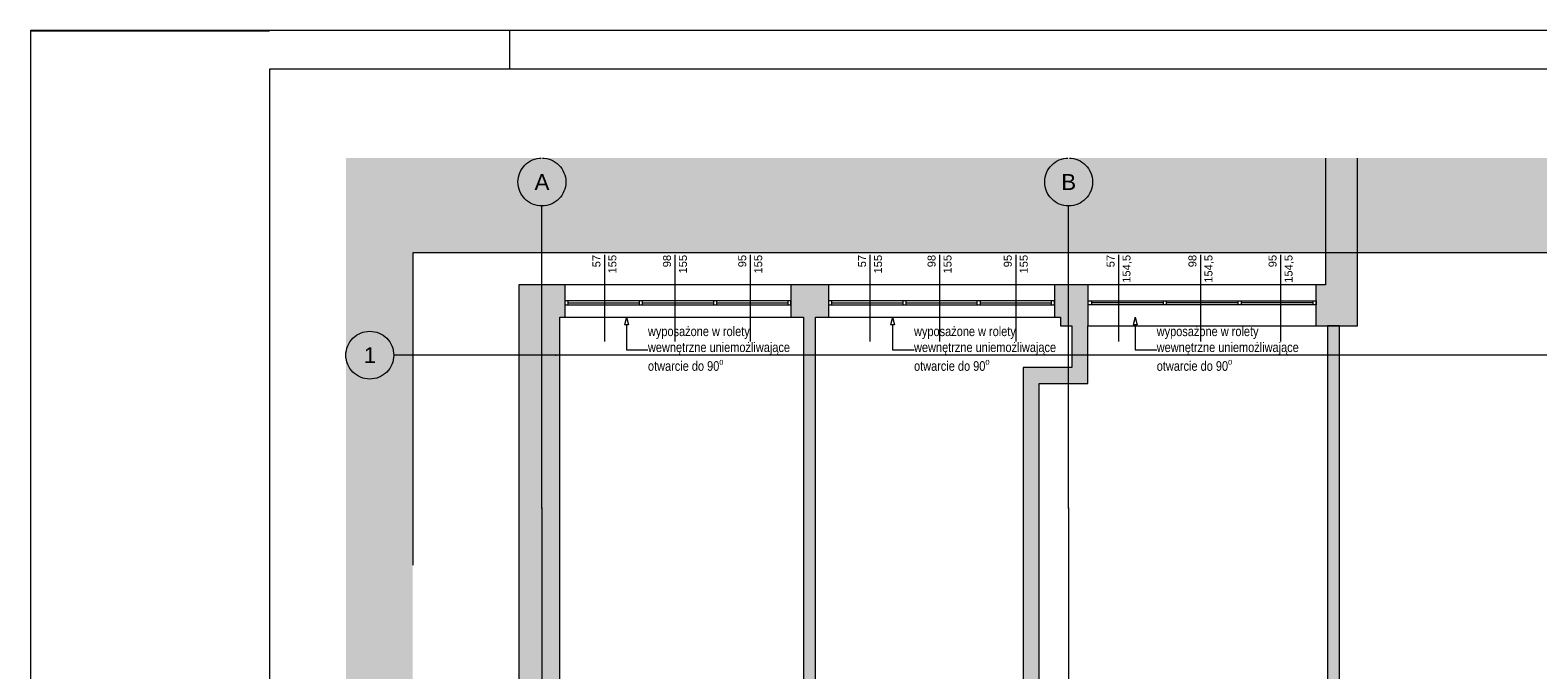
# Paper-space layout 'A-09 INWENTARYZACJA - PIĘTRO 6' of a CAD drawing. Header units: millimetres. Extents: x 0 to 420, y 0 to 297.
# Tile 4 of 8: x 0 to 189, y 217 to 297. Entities that reach past the tile are written whole.
import ezdxf
from ezdxf.xclip import XClip

# ---------------------------------------------------------------- set-up
doc = ezdxf.new("R2010")
doc.units = ezdxf.units.MM
doc.header["$MEASUREMENT"] = 0
doc.header["$XCLIPFRAME"] = 0
doc.linetypes.add('DASHDOTX2', pattern=[1000, 500, -250, 0, -250])
doc.linetypes.add('PRZERYWANA_DU_A', pattern=[550, 350, -200])
for name, color, linetype, lineweight in [('0_Nr_pióra__2', 8, 'Continuous', 13), ('A_Arkusz_Nr_pióra__1', 7, 'Continuous', 20), ('A_stolarka_Nr_pióra__3', 252, 'Continuous', 13), ('A_ściany_Nr_pióra__1', 7, 'Continuous', 20)]:
    doc.layers.add(name, color=color, linetype=linetype, lineweight=lineweight)
for name, color, linetype, lineweight, true_color in [('A_Arkusz_Nr_pióra__237', 7, 'Continuous', 5, 0x343434), ('A_opis_Nr_pióra__255', 7, 'Continuous', 15, 0x242424), ('A_opis_Nr_pióra__8', 7, 'Continuous', 13, 0x4c4c4c), ('A_osie_Nr_pióra__16', 7, 'Continuous', 5, 0x0f0f0f), ('A_osie_Nr_pióra__76', 7, 'Continuous', 5, 0x2d2d2d), ('A_ściany_Nr_pióra__19', 7, 'Continuous', 5, 0x191919), ('Okna Archicada_Nr_pióra__19', 7, 'Continuous', 5, 0x191919)]:
    doc.layers.add(name, color=color, linetype=linetype, lineweight=lineweight, true_color=true_color)
doc.layers.add('A_podrys', color=7, linetype='Continuous')
doc.layers.add('A_ściany', color=7, linetype='Continuous')
doc.styles.add('STYL_AUTOMATYCZNY_1', font='arial.ttf')
doc.styles.add('STYL_AUTOMATYCZNY_2', font='ARIALN.TTF')

# ---------------------------------------------------------------- blocks, each defined once
blk = doc.blocks.new('Rysunek_1_1', base_point=(-1579.28, -273.83))
at = {"linetype": 'Continuous', "lineweight": 0, "true_color": 0x484848}
blk.add_hatch(color=251, dxfattribs=at).paths.add_polyline_path([(39.46, 110.25), (47.85, 110.25), (47.85, 269.06), (204.91, 269.06), (204.91, 200.25), (289.91, 200.25), (289.91, 280.96), (39.46, 280.96)])
at = {"layer": 'A_ściany', "linetype": 'Continuous', "lineweight": 0, "true_color": 0x000000}
for points in [[(166.21, 280.96), (162.21, 280.96), (162.21, 265.06), (166.21, 259.94)], [(61.14, 265.06), (61.14, 194.96), (66.28, 194.96), (66.28, 261.01)], [(66.89, 261.01), (66.89, 265.06), (61.14, 265.06), (66.28, 261.01)], [(99.92, 261.01), (99.92, 265.06), (95.22, 265.06), (95.22, 261.01)], [(129.01, 261.01), (129.01, 265.06), (128.25, 265.06), (128.25, 261.01)], [(129.01, 265.06), (129.01, 259.94), (132.47, 259.94), (132.47, 265.06)], [(161.03, 265.06), (161.03, 259.94), (166.21, 259.94), (162.21, 265.06)], [(98.32, 203.86), (98.32, 261.01), (96.82, 261.01), (96.82, 203.86)], [(130.44, 259.94), (130.44, 254.69), (132.44, 252.7), (132.44, 259.94)], [(163.97, 210.31), (163.97, 259.94), (162.47, 259.94), (162.47, 210.31)], [(130.44, 254.69), (124.32, 254.69), (126.32, 252.7), (132.44, 252.7)], [(124.32, 254.69), (124.32, 203.86), (126.32, 203.86), (126.32, 252.7)]]:
    blk.add_hatch(color=18, dxfattribs=at).paths.add_polyline_path(points)
at = {"layer": '0_Nr_pióra__2', "color": 8, "linetype": 'PRZERYWANA_DU_A', "lineweight": 13, "flags": 128}
blk.add_lwpolyline([(289.91, 200.25), (204.91, 200.25), (204.91, 269.06), (47.85, 269.06), (47.85, 110.25)], dxfattribs=at)
at = {"layer": 'A_opis_Nr_pióra__255', "color": 250, "linetype": 'Continuous', "lineweight": 15, "true_color": 0x242424}
for p, q in [((74.61, 261.01), (74.36, 260.07)), ((74.61, 261.01), (74.86, 260.07)), ((107.95, 261.01), (107.7, 260.07)), ((107.95, 261.01), (108.2, 260.07)), ((138.36, 261.01), (138.11, 260.07)), ((138.36, 261.01), (138.61, 260.07)), ((74.86, 260.07), (74.36, 260.07)), ((74.61, 260.07), (74.61, 256.91)), ((108.2, 260.07), (107.7, 260.07)), ((107.95, 260.07), (107.95, 256.91)), ((138.61, 260.07), (138.11, 260.07)), ((138.36, 260.07), (138.36, 256.91)), ((74.61, 256.91), (77.31, 256.91)), ((107.95, 256.91), (110.65, 256.91)), ((138.36, 256.91), (141.06, 256.91))]:
    blk.add_line(p, q, dxfattribs=at)
at = {"layer": 'A_osie_Nr_pióra__16', "color": 250, "linetype": 'DASHDOTX2', "lineweight": 5, "true_color": 0x0f0f0f}
for p, q in [((64.02, 237.07), (64.02, 274.96)), ((130.02, 237.07), (130.02, 274.96)), ((65.71, 256.25), (45.46, 256.25)), ((289.91, 256.25), (65.71, 256.25)), ((65.71, 256.25), (65.71, 256.25)), ((64.02, 237.07), (64.02, 110.25)), ((130.02, 237.07), (130.02, 110.25))]:
    blk.add_line(p, q, dxfattribs=at)
for p in [(65.71, 256.25), (64.02, 237.07), (64.02, 237.07), (130.02, 237.07), (130.02, 237.07)]:
    blk.add_point(p, dxfattribs=at)
at = {"layer": 'A_osie_Nr_pióra__76', "color": 250, "linetype": 'Continuous', "lineweight": 5, "true_color": 0x2d2d2d}
for centre in [(64.02, 277.96), (130.02, 277.96), (42.46, 256.25)]:
    blk.add_circle(centre, 3, dxfattribs=at)
at = {"layer": 'A_stolarka_Nr_pióra__3', "color": 252, "linetype": 'Continuous', "lineweight": 13}
for p, q in [((71.85, 268.82), (71.85, 257.95)), ((80.69, 268.82), (80.69, 257.95)), ((90.12, 268.82), (90.12, 257.95)), ((105.13, 268.82), (105.13, 257.95)), ((113.84, 268.82), (113.84, 257.95)), ((123.39, 268.82), (123.39, 257.95)), ((136.27, 268.82), (136.27, 257.95)), ((146.53, 268.82), (146.53, 257.95)), ((156.57, 268.82), (156.57, 257.95))]:
    blk.add_line(p, q, dxfattribs=at)
at = {"layer": 'A_ściany_Nr_pióra__1', "color": 7, "linetype": 'Continuous', "lineweight": 20}
for p, q in [((66.89, 265.06), (66.89, 261.01)), ((95.22, 265.06), (95.22, 261.01)), ((99.92, 265.06), (99.92, 261.01)), ((128.25, 265.06), (128.25, 261.01)), ((132.47, 259.94), (132.47, 265.06)), ((161.03, 259.94), (161.03, 265.06))]:
    blk.add_line(p, q, dxfattribs=at)
at = {"layer": 'A_ściany_Nr_pióra__1', "color": 7, "linetype": 'Continuous', "lineweight": 20, "flags": 128}
for points in [[(162.21, 280.96), (162.21, 265.06)], [(166.21, 259.94), (166.21, 280.96)], [(61.14, 265.06), (61.14, 194.96)], [(66.89, 265.06), (61.14, 265.06)], [(99.92, 265.06), (95.22, 265.06)], [(129.01, 265.06), (128.25, 265.06)], [(132.47, 265.06), (129.01, 265.06)], [(162.21, 265.06), (161.03, 265.06)], [(66.28, 203.86), (66.28, 261.01)], [(66.28, 261.01), (66.89, 261.01)], [(95.22, 261.01), (96.82, 261.01)], [(96.82, 261.01), (96.82, 203.86)], [(98.32, 261.01), (99.92, 261.01)], [(98.32, 203.86), (98.32, 261.01)], [(128.25, 261.01), (129.01, 261.01)], [(129.01, 261.01), (129.01, 259.94)], [(129.01, 259.94), (130.44, 259.94)], [(130.44, 259.94), (130.44, 254.69)], [(132.44, 259.94), (132.47, 259.94)], [(132.44, 252.7), (132.44, 259.94)], [(161.03, 259.94), (166.21, 259.94)], [(163.97, 259.94), (162.47, 259.94)], [(162.47, 259.94), (162.47, 210.31)], [(163.97, 210.31), (163.97, 259.94)], [(130.44, 254.69), (124.32, 254.69)], [(124.32, 254.69), (124.32, 203.86)], [(126.32, 252.7), (132.44, 252.7)], [(126.32, 212), (126.32, 252.7)]]:
    blk.add_lwpolyline(points, dxfattribs=at)
at = {"layer": 'A_ściany_Nr_pióra__19', "color": 250, "linetype": 'Continuous', "lineweight": 5, "true_color": 0x191919}
for p, q in [((95.22, 265.06), (66.89, 265.06)), ((128.25, 265.06), (99.92, 265.06)), ((161.03, 265.06), (132.47, 265.06)), ((66.89, 261.01), (95.22, 261.01)), ((99.92, 261.01), (128.25, 261.01)), ((132.47, 259.94), (161.03, 259.94))]:
    blk.add_line(p, q, dxfattribs=at)
at = {"layer": 'Okna Archicada_Nr_pióra__19', "color": 250, "linetype": 'Continuous', "lineweight": 5, "true_color": 0x191919}
for p, q in [((95.22, 263.06), (66.89, 263.06)), ((66.89, 263.06), (66.89, 262.56)), ((67.29, 263.06), (67.29, 262.56)), ((67.29, 262.81), (76.2, 262.81)), ((76.2, 263.06), (76.2, 262.56)), ((76.6, 263.06), (76.6, 262.56)), ((76.6, 262.81), (85.51, 262.81)), ((85.51, 263.06), (85.51, 262.56)), ((85.91, 263.06), (85.91, 262.56)), ((85.91, 262.81), (94.82, 262.81)), ((94.82, 263.06), (94.82, 262.56)), ((95.22, 262.56), (95.22, 263.06)), ((128.25, 263.06), (99.92, 263.06)), ((99.92, 263.06), (99.92, 262.56)), ((100.32, 263.06), (100.32, 262.56)), ((100.32, 262.81), (109.23, 262.81)), ((109.23, 263.06), (109.23, 262.56)), ((109.63, 263.06), (109.63, 262.56)), ((109.63, 262.81), (118.54, 262.81)), ((118.54, 263.06), (118.54, 262.56)), ((118.94, 263.06), (118.94, 262.56)), ((118.94, 262.81), (127.85, 262.81)), ((127.85, 263.06), (127.85, 262.56)), ((128.25, 262.56), (128.25, 263.06)), ((132.47, 262.56), (132.47, 263.06)), ((132.47, 263.06), (161.03, 263.06)), ((132.87, 263.06), (132.87, 262.56)), ((141.86, 262.81), (132.87, 262.81)), ((141.86, 263.06), (141.86, 262.56)), ((142.26, 263.06), (142.26, 262.56)), ((151.24, 262.81), (142.26, 262.81)), ((151.24, 263.06), (151.24, 262.56)), ((151.64, 263.06), (151.64, 262.56)), ((160.63, 262.81), (151.64, 262.81)), ((160.63, 263.06), (160.63, 262.56)), ((161.03, 263.06), (161.03, 262.56)), ((66.89, 262.56), (95.22, 262.56)), ((99.92, 262.56), (128.25, 262.56)), ((161.03, 262.56), (132.47, 262.56))]:
    blk.add_line(p, q, dxfattribs=at)
at = {"layer": 'A_opis_Nr_pióra__8', "color": 251, "linetype": 'Continuous', "lineweight": 13, "true_color": 0x4c4c4c, "char_height": 1.2, "width": 18.9636, "attachment_point": 4, "line_spacing_factor": 1.000096, "style": 'STYL_AUTOMATYCZNY_2'}
for insert in [(77.31, 256.89), (110.65, 256.89), (141.06, 256.89)]:
    blk.add_mtext('\\A1;{\\pql;\\fArial Narrow|b0|i0|c238|p0;\\W1.000000;wyposażone w rolety wewnętrzne uniemożliwające otwarcie do 90\\fArial Narrow|b0|i0|c238|p0;\\W1.000000;\\A1{\\H.66x;\\So^  ;}}', dxfattribs=dict(at, insert=insert))
at = {"layer": 'A_osie_Nr_pióra__76', "color": 250, "linetype": 'Continuous', "lineweight": 5, "true_color": 0x2d2d2d, "char_height": 2, "attachment_point": 1, "style": 'STYL_AUTOMATYCZNY_1'}
for s, insert in [('\\A1;{\\pql;\\pt0;\\fArial|b0|i0|c238|p0;\\W1.000000;A}', (63.1, 278.96)), ('\\A1;{\\pql;\\pt0;\\fArial|b0|i0|c238|p0;\\W1.000000;B}', (129.1, 278.96)), ('\\A1;{\\pql;\\pt0;\\fArial|b0|i0|c238|p0;\\W1.000000;1}', (41.7, 257.25))]:
    blk.add_mtext(s, dxfattribs=dict(at, insert=insert))
at = {"layer": 'A_stolarka_Nr_pióra__3', "color": 252, "linetype": 'Continuous', "lineweight": 13, "char_height": 1, "attachment_point": 9, "rotation": 90, "style": 'STYL_AUTOMATYCZNY_1'}
for s, insert in [('\\A1;{\\pqr;\\fArial|b0|i0|c238|p0;\\W1.000000;57}', (71.37, 268.82)), ('\\A1;{\\pqr;\\fArial|b0|i0|c238|p0;\\W1.000000;155}', (73.37, 268.82)), ('\\A1;{\\pqr;\\fArial|b0|i0|c238|p0;\\W1.000000;98}', (80.21, 268.82)), ('\\A1;{\\pqr;\\fArial|b0|i0|c238|p0;\\W1.000000;155}', (82.21, 268.82)), ('\\A1;{\\pqr;\\fArial|b0|i0|c238|p0;\\W1.000000;95}', (89.64, 268.82)), ('\\A1;{\\pqr;\\fArial|b0|i0|c238|p0;\\W1.000000;155}', (91.64, 268.82)), ('\\A1;{\\pqr;\\fArial|b0|i0|c238|p0;\\W1.000000;57}', (104.65, 268.82)), ('\\A1;{\\pqr;\\fArial|b0|i0|c238|p0;\\W1.000000;155}', (106.65, 268.82)), ('\\A1;{\\pqr;\\fArial|b0|i0|c238|p0;\\W1.000000;98}', (113.36, 268.82)), ('\\A1;{\\pqr;\\fArial|b0|i0|c238|p0;\\W1.000000;155}', (115.36, 268.82)), ('\\A1;{\\pqr;\\fArial|b0|i0|c238|p0;\\W1.000000;95}', (122.91, 268.82)), ('\\A1;{\\pqr;\\fArial|b0|i0|c238|p0;\\W1.000000;155}', (124.91, 268.82)), ('\\A1;{\\pqr;\\fArial|b0|i0|c238|p0;\\W1.000000;57}', (135.79, 268.82)), ('\\A1;{\\pqr;\\fArial|b0|i0|c238|p0;\\W1.000000;154,5}', (137.96, 268.82)), ('\\A1;{\\pqr;\\fArial|b0|i0|c238|p0;\\W1.000000;98}', (146.05, 268.82)), ('\\A1;{\\pqr;\\fArial|b0|i0|c238|p0;\\W1.000000;154,5}', (148.23, 268.82)), ('\\A1;{\\pqr;\\fArial|b0|i0|c238|p0;\\W1.000000;95}', (156.09, 268.82)), ('\\A1;{\\pqr;\\fArial|b0|i0|c238|p0;\\W1.000000;154,5}', (158.26, 268.82))]:
    blk.add_mtext(s, dxfattribs=dict(at, insert=insert))

psp = doc.layouts.new('A-09 INWENTARYZACJA - PIĘTRO 6')

# ---------------------------------------------------------------- linework, layer by layer
at = {"layer": 'A_Arkusz_Nr_pióra__1', "color": 7, "linetype": 'Continuous', "lineweight": 20}
for p, q in [((-0.1, 296.9), (0.9, 296.9)), ((415.1, 292.1), (29.9, 292.1)), ((29.9, 292.1), (29.9, 4.9))]:
    psp.add_line(p, q, dxfattribs=at)
at = {"layer": 'A_Arkusz_Nr_pióra__1', "color": 7, "linetype": 'Continuous', "lineweight": 20, "flags": 128}
psp.add_lwpolyline([(0, 297), (420, 297), (420, 0), (0, 0)], close=True, dxfattribs=at)
at = {"layer": 'A_Arkusz_Nr_pióra__237', "color": 250, "linetype": 'Continuous', "lineweight": 5, "true_color": 0x343434}
for p, q in [((-0.1, 296.9), (29.9, 296.9)), ((60, 292.1), (60, 297))]:
    psp.add_line(p, q, dxfattribs=at)

# ---------------------------------------------------------------- block references
at = {"layer": 'A_podrys', "color": 37, "linetype": 'Continuous', "lineweight": 5, "true_color": 0x656532}
ref = psp.add_blockref('Rysunek_1_1', (-1579.28, -273.83), dxfattribs=at)
XClip(ref).set_block_clipping_path([(39.4607110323, 110.2463391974), (289.9106822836, 280.9553960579)])

doc.saveas('drawing.dxf')
